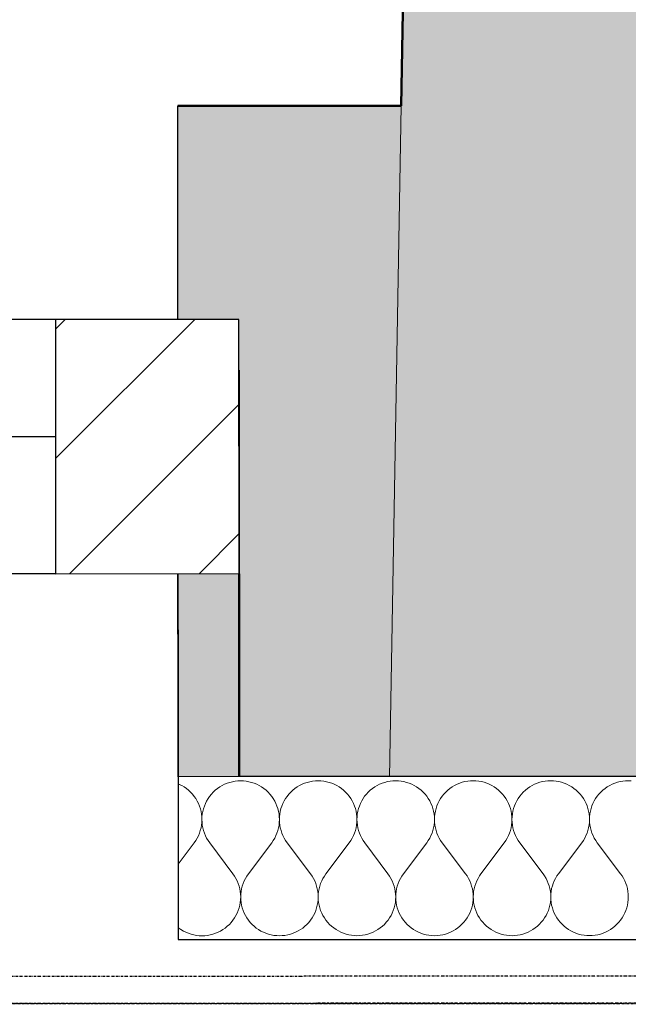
# Model space of a CAD drawing. Header units: millimetres. Extents: x -28017 to 3863, y -4271 to 20239.
# Tile 52 of 105: x -13627 to -13029, y 127 to 1095. Entities that reach past the tile are written whole.
import ezdxf

# ---------------------------------------------------------------- set-up
doc = ezdxf.new("R2010")
doc.units = ezdxf.units.MM
doc.header["$MEASUREMENT"] = 0
doc.linetypes.add('Wipeout_Contour', pattern=[1000, 0, -1000])
doc.linetypes.add('Čerchovaná M', pattern=[4.5, 2.5, -0.85, 0.3, -0.85])
for name, color, linetype in [('5._POHLED ZÁPADNÍ_2_2D prvky - obecné', 7, 'Continuous'), ('5._POHLED ZÁPADNÍ_2_Konstrukce - nenosné', 7, 'Continuous'), ('5._POHLED ZÁPADNÍ_2_Konstrukce - nosné', 7, 'Continuous'), ('5._POHLED ZÁPADNÍ_2_Nové_Konstrukce - nenosné', 7, 'Continuous'), ('5._POHLED ZÁPADNÍ_2_Nové_Konstrukce - nosné', 7, 'Continuous'), ('5._POHLED ZÁPADNÍ_2_Nové_Otvory – Dveře', 7, 'Continuous'), ('5._POHLED ZÁPADNÍ_2_Nové_Výplně – Řezové', 7, 'Continuous'), ('5._POHLED ZÁPADNÍ_2_Výplně – Řezové', 7, 'Continuous')]:
    doc.layers.add(name, color=color, linetype=linetype)

# ---------------------------------------------------------------- blocks, each defined once
blk = doc.blocks.new('*X4', base_point=(-28336.19, -5790.34))
at = {"layer": '5._POHLED ZÁPADNÍ_2_Nové_Výplně – Řezové', "color": 21, "linetype": 'Continuous', "lineweight": 20, "true_color": 0xffaaaa}
for p, q in [((-13469.98, 343.21), (-13471.2, 343.72)), ((-13467.55, 342), (-13469.98, 343.21)), ((-13465.21, 340.61), (-13467.55, 342)), ((-13462.98, 339.06), (-13465.21, 340.61)), ((-13460.86, 337.35), (-13462.98, 339.06)), ((-13432.46, 339.07), (-13434.58, 337.36)), ((-13430.23, 340.62), (-13432.46, 339.07)), ((-13427.89, 342.01), (-13430.23, 340.62)), ((-13425.46, 343.23), (-13427.89, 342.01)), ((-13422.94, 344.27), (-13425.46, 343.23)), ((-13420.36, 345.13), (-13422.94, 344.27)), ((-13417.73, 345.8), (-13420.36, 345.13)), ((-13415.05, 346.29), (-13417.73, 345.8)), ((-13412.35, 346.58), (-13415.05, 346.29)), ((-13409.63, 346.68), (-13412.35, 346.58)), ((-13406.91, 346.58), (-13409.63, 346.68)), ((-13404.2, 346.29), (-13406.91, 346.58)), ((-13401.53, 345.81), (-13404.2, 346.29)), ((-13398.89, 345.14), (-13401.53, 345.81)), ((-13396.31, 344.28), (-13398.89, 345.14)), ((-13393.79, 343.24), (-13396.31, 344.28)), ((-13391.36, 342.02), (-13393.79, 343.24)), ((-13389.02, 340.63), (-13391.36, 342.02)), ((-13386.79, 339.08), (-13389.02, 340.63)), ((-13384.67, 337.37), (-13386.79, 339.08)), ((-13356.27, 339.09), (-13358.39, 337.38)), ((-13354.04, 340.64), (-13356.27, 339.09)), ((-13351.7, 342.03), (-13354.04, 340.64)), ((-13349.27, 343.25), (-13351.7, 342.03)), ((-13346.75, 344.29), (-13349.27, 343.25)), ((-13344.17, 345.15), (-13346.75, 344.29)), ((-13341.54, 345.83), (-13344.17, 345.15)), ((-13338.86, 346.31), (-13341.54, 345.83)), ((-13336.15, 346.6), (-13338.86, 346.31)), ((-13333.44, 346.7), (-13336.15, 346.6)), ((-13330.72, 346.6), (-13333.44, 346.7)), ((-13328.01, 346.31), (-13330.72, 346.6)), ((-13325.33, 345.83), (-13328.01, 346.31)), ((-13322.7, 345.16), (-13325.33, 345.83)), ((-13320.12, 344.3), (-13322.7, 345.16)), ((-13317.6, 343.26), (-13320.12, 344.3)), ((-13315.17, 342.04), (-13317.6, 343.26)), ((-13312.83, 340.65), (-13315.17, 342.04)), ((-13310.6, 339.1), (-13312.83, 340.65)), ((-13308.48, 337.39), (-13310.6, 339.1)), ((-13280.08, 339.11), (-13282.2, 337.4)), ((-13277.85, 340.66), (-13280.08, 339.11)), ((-13275.51, 342.05), (-13277.85, 340.66)), ((-13273.08, 343.27), (-13275.51, 342.05)), ((-13270.56, 344.31), (-13273.08, 343.27)), ((-13267.98, 345.17), (-13270.56, 344.31)), ((-13265.35, 345.85), (-13267.98, 345.17)), ((-13262.67, 346.33), (-13265.35, 345.85)), ((-13259.96, 346.62), (-13262.67, 346.33)), ((-13257.25, 346.72), (-13259.96, 346.62)), ((-13254.53, 346.63), (-13257.25, 346.72)), ((-13251.82, 346.34), (-13254.53, 346.63)), ((-13249.14, 345.85), (-13251.82, 346.34)), ((-13246.51, 345.18), (-13249.14, 345.85)), ((-13243.93, 344.32), (-13246.51, 345.18)), ((-13241.41, 343.28), (-13243.93, 344.32)), ((-13238.98, 342.06), (-13241.41, 343.28)), ((-13236.64, 340.68), (-13238.98, 342.06)), ((-13234.41, 339.12), (-13236.64, 340.68)), ((-13232.29, 337.42), (-13234.41, 339.12)), ((-13203.89, 339.13), (-13206.01, 337.42)), ((-13201.66, 340.69), (-13203.89, 339.13)), ((-13199.32, 342.08), (-13201.66, 340.69)), ((-13196.89, 343.29), (-13199.32, 342.08)), ((-13194.37, 344.34), (-13196.89, 343.29)), ((-13191.79, 345.2), (-13194.37, 344.34)), ((-13189.16, 345.87), (-13191.79, 345.2)), ((-13186.48, 346.35), (-13189.16, 345.87)), ((-13183.77, 346.65), (-13186.48, 346.35)), ((-13181.06, 346.74), (-13183.77, 346.65)), ((-13178.34, 346.65), (-13181.06, 346.74)), ((-13175.63, 346.36), (-13178.34, 346.65)), ((-13172.95, 345.88), (-13175.63, 346.36)), ((-13170.32, 345.2), (-13172.95, 345.88)), ((-13167.74, 344.34), (-13170.32, 345.2)), ((-13165.22, 343.3), (-13167.74, 344.34)), ((-13162.79, 342.09), (-13165.22, 343.3)), ((-13160.45, 340.7), (-13162.79, 342.09)), ((-13158.22, 339.15), (-13160.45, 340.7)), ((-13156.1, 337.44), (-13158.22, 339.15)), ((-13127.7, 339.16), (-13129.82, 337.45)), ((-13125.47, 340.71), (-13127.7, 339.16)), ((-13123.13, 342.1), (-13125.47, 340.71)), ((-13120.69, 343.32), (-13123.13, 342.1)), ((-13118.18, 344.36), (-13120.69, 343.32)), ((-13115.6, 345.22), (-13118.18, 344.36)), ((-13112.97, 345.89), (-13115.6, 345.22)), ((-13110.29, 346.38), (-13112.97, 345.89)), ((-13107.58, 346.67), (-13110.29, 346.38)), ((-13104.86, 346.77), (-13107.58, 346.67)), ((-13102.15, 346.67), (-13104.86, 346.77)), ((-13099.44, 346.38), (-13102.15, 346.67)), ((-13096.76, 345.9), (-13099.44, 346.38)), ((-13094.13, 345.23), (-13096.76, 345.9)), ((-13091.55, 344.37), (-13094.13, 345.23)), ((-13089.03, 343.33), (-13091.55, 344.37)), ((-13086.6, 342.11), (-13089.03, 343.33)), ((-13084.26, 340.72), (-13086.6, 342.11)), ((-13082.02, 339.17), (-13084.26, 340.72)), ((-13079.91, 337.46), (-13082.02, 339.17)), ((-13051.51, 339.18), (-13053.63, 337.47)), ((-13049.28, 340.73), (-13051.51, 339.18)), ((-13046.94, 342.12), (-13049.28, 340.73)), ((-13044.5, 343.34), (-13046.94, 342.12)), ((-13041.99, 344.38), (-13044.5, 343.34)), ((-13039.41, 345.24), (-13041.99, 344.38)), ((-13036.77, 345.92), (-13039.41, 345.24)), ((-13034.1, 346.4), (-13036.77, 345.92)), ((-13031.39, 346.69), (-13034.1, 346.4)), ((-13028.67, 346.79), (-13031.39, 346.69)), ((-13025.96, 346.69), (-13028.67, 346.79)), ((-13458.87, 335.5), (-13460.86, 337.35)), ((-13457.01, 333.5), (-13458.87, 335.5)), ((-13455.31, 331.39), (-13457.01, 333.5)), ((-13453.76, 329.15), (-13455.31, 331.39)), ((-13440.13, 331.39), (-13441.68, 329.15)), ((-13438.42, 333.51), (-13440.13, 331.39)), ((-13436.57, 335.5), (-13438.42, 333.51)), ((-13434.58, 337.36), (-13436.57, 335.5)), ((-13382.68, 335.52), (-13384.67, 337.37)), ((-13380.82, 333.53), (-13382.68, 335.52)), ((-13379.12, 331.41), (-13380.82, 333.53)), ((-13377.57, 329.17), (-13379.12, 331.41)), ((-13363.94, 331.41), (-13365.49, 329.18)), ((-13362.23, 333.53), (-13363.94, 331.41)), ((-13360.38, 335.52), (-13362.23, 333.53)), ((-13358.39, 337.38), (-13360.38, 335.52)), ((-13306.49, 335.54), (-13308.48, 337.39)), ((-13304.63, 333.55), (-13306.49, 335.54)), ((-13302.93, 331.43), (-13304.63, 333.55)), ((-13301.37, 329.2), (-13302.93, 331.43)), ((-13287.75, 331.44), (-13289.3, 329.2)), ((-13286.04, 333.55), (-13287.75, 331.44)), ((-13284.19, 335.55), (-13286.04, 333.55)), ((-13282.2, 337.4), (-13284.19, 335.55)), ((-13230.3, 335.56), (-13232.29, 337.42)), ((-13228.44, 333.57), (-13230.3, 335.56)), ((-13226.74, 331.45), (-13228.44, 333.57)), ((-13225.18, 329.22), (-13226.74, 331.45)), ((-13211.56, 331.46), (-13213.11, 329.22)), ((-13209.85, 333.58), (-13211.56, 331.46)), ((-13208, 335.57), (-13209.85, 333.58)), ((-13206.01, 337.42), (-13208, 335.57)), ((-13154.11, 335.59), (-13156.1, 337.44)), ((-13152.25, 333.59), (-13154.11, 335.59)), ((-13150.55, 331.48), (-13152.25, 333.59)), ((-13148.99, 329.24), (-13150.55, 331.48)), ((-13135.37, 331.48), (-13136.92, 329.24)), ((-13133.66, 333.6), (-13135.37, 331.48)), ((-13131.81, 335.59), (-13133.66, 333.6)), ((-13129.82, 337.45), (-13131.81, 335.59)), ((-13077.92, 335.61), (-13079.91, 337.46)), ((-13076.06, 333.62), (-13077.92, 335.61)), ((-13074.35, 331.5), (-13076.06, 333.62)), ((-13072.8, 329.26), (-13074.35, 331.5)), ((-13059.18, 331.5), (-13060.73, 329.27)), ((-13057.47, 333.62), (-13059.18, 331.5)), ((-13055.62, 335.61), (-13057.47, 333.62)), ((-13053.63, 337.47), (-13055.62, 335.61)), ((-13452.37, 326.81), (-13453.76, 329.15)), ((-13451.15, 324.38), (-13452.37, 326.81)), ((-13450.11, 321.86), (-13451.15, 324.38)), ((-13449.25, 319.28), (-13450.11, 321.86)), ((-13445.32, 321.87), (-13446.18, 319.28)), ((-13444.28, 324.38), (-13445.32, 321.87)), ((-13443.06, 326.81), (-13444.28, 324.38)), ((-13441.68, 329.15), (-13443.06, 326.81)), ((-13376.18, 326.83), (-13377.57, 329.17)), ((-13374.96, 324.4), (-13376.18, 326.83)), ((-13373.92, 321.89), (-13374.96, 324.4)), ((-13373.06, 319.31), (-13373.92, 321.89)), ((-13369.13, 321.89), (-13369.99, 319.31)), ((-13368.09, 324.4), (-13369.13, 321.89)), ((-13366.87, 326.84), (-13368.09, 324.4)), ((-13365.49, 329.18), (-13366.87, 326.84)), ((-13299.99, 326.86), (-13301.37, 329.2)), ((-13298.77, 324.42), (-13299.99, 326.86)), ((-13297.73, 321.91), (-13298.77, 324.42)), ((-13296.87, 319.33), (-13297.73, 321.91)), ((-13292.94, 321.91), (-13293.8, 319.33)), ((-13291.9, 324.43), (-13292.94, 321.91)), ((-13290.68, 326.86), (-13291.9, 324.43)), ((-13289.3, 329.2), (-13290.68, 326.86)), ((-13223.8, 326.88), (-13225.18, 329.22)), ((-13222.58, 324.45), (-13223.8, 326.88)), ((-13221.54, 321.93), (-13222.58, 324.45)), ((-13220.68, 319.35), (-13221.54, 321.93)), ((-13216.75, 321.93), (-13217.6, 319.35)), ((-13215.71, 324.45), (-13216.75, 321.93)), ((-13214.49, 326.88), (-13215.71, 324.45)), ((-13213.11, 329.22), (-13214.49, 326.88)), ((-13147.61, 326.9), (-13148.99, 329.24)), ((-13146.39, 324.47), (-13147.61, 326.9)), ((-13145.35, 321.95), (-13146.39, 324.47)), ((-13144.49, 319.37), (-13145.35, 321.95)), ((-13140.56, 321.96), (-13141.41, 319.37)), ((-13139.52, 324.47), (-13140.56, 321.96)), ((-13138.3, 326.9), (-13139.52, 324.47)), ((-13136.92, 329.24), (-13138.3, 326.9)), ((-13071.42, 326.92), (-13072.8, 329.26)), ((-13070.2, 324.49), (-13071.42, 326.92)), ((-13069.16, 321.98), (-13070.2, 324.49)), ((-13068.3, 319.4), (-13069.16, 321.98)), ((-13064.37, 321.98), (-13065.22, 319.4)), ((-13063.33, 324.49), (-13064.37, 321.98)), ((-13062.11, 326.93), (-13063.33, 324.49)), ((-13060.73, 329.27), (-13062.11, 326.93)), ((-13448.58, 316.65), (-13449.25, 319.28)), ((-13448.1, 313.97), (-13448.58, 316.65)), ((-13447.81, 311.26), (-13448.1, 313.97)), ((-13447.71, 308.55), (-13447.81, 311.26)), ((-13447.62, 311.26), (-13447.71, 308.55)), ((-13447.33, 313.97), (-13447.62, 311.26)), ((-13446.85, 316.65), (-13447.33, 313.97)), ((-13446.18, 319.28), (-13446.85, 316.65)), ((-13372.39, 316.67), (-13373.06, 319.31)), ((-13371.91, 313.99), (-13372.39, 316.67)), ((-13371.62, 311.29), (-13371.91, 313.99)), ((-13371.52, 308.57), (-13371.62, 311.29)), ((-13371.43, 311.29), (-13371.52, 308.57)), ((-13371.14, 313.99), (-13371.43, 311.29)), ((-13370.66, 316.67), (-13371.14, 313.99)), ((-13369.99, 319.31), (-13370.66, 316.67)), ((-13296.2, 316.69), (-13296.87, 319.33)), ((-13295.72, 314.01), (-13296.2, 316.69)), ((-13295.43, 311.31), (-13295.72, 314.01)), ((-13295.33, 308.59), (-13295.43, 311.31)), ((-13295.23, 311.31), (-13295.33, 308.59)), ((-13294.95, 314.01), (-13295.23, 311.31)), ((-13294.47, 316.69), (-13294.95, 314.01)), ((-13293.8, 319.33), (-13294.47, 316.69)), ((-13220.01, 316.71), (-13220.68, 319.35)), ((-13219.53, 314.04), (-13220.01, 316.71)), ((-13219.24, 311.33), (-13219.53, 314.04)), ((-13219.14, 308.61), (-13219.24, 311.33)), ((-13219.04, 311.33), (-13219.14, 308.61)), ((-13218.76, 314.04), (-13219.04, 311.33)), ((-13218.28, 316.72), (-13218.76, 314.04)), ((-13217.6, 319.35), (-13218.28, 316.72)), ((-13143.82, 316.74), (-13144.49, 319.37)), ((-13143.33, 314.06), (-13143.82, 316.74)), ((-13143.04, 311.35), (-13143.33, 314.06)), ((-13142.95, 308.64), (-13143.04, 311.35)), ((-13142.85, 311.35), (-13142.95, 308.64)), ((-13142.57, 314.06), (-13142.85, 311.35)), ((-13142.08, 316.74), (-13142.57, 314.06)), ((-13141.41, 319.37), (-13142.08, 316.74)), ((-13067.63, 316.76), (-13068.3, 319.4)), ((-13067.14, 314.08), (-13067.63, 316.76)), ((-13066.85, 311.38), (-13067.14, 314.08)), ((-13066.76, 308.66), (-13066.85, 311.38)), ((-13066.66, 311.38), (-13066.76, 308.66)), ((-13066.38, 314.08), (-13066.66, 311.38)), ((-13065.89, 316.76), (-13066.38, 314.08)), ((-13065.22, 319.4), (-13065.89, 316.76)), ((-13449.26, 297.81), (-13448.58, 300.45)), ((-13448.58, 300.45), (-13448.1, 303.12)), ((-13448.1, 303.12), (-13447.81, 305.83)), ((-13447.81, 305.83), (-13447.71, 308.55)), ((-13447.71, 308.55), (-13447.61, 305.83)), ((-13447.61, 305.83), (-13447.32, 303.12)), ((-13447.32, 303.12), (-13446.83, 300.45)), ((-13446.83, 300.45), (-13446.16, 297.81)), ((-13373.07, 297.83), (-13372.39, 300.47)), ((-13372.39, 300.47), (-13371.91, 303.14)), ((-13371.91, 303.14), (-13371.62, 305.85)), ((-13371.62, 305.85), (-13371.52, 308.57)), ((-13371.52, 308.57), (-13371.42, 305.85)), ((-13371.42, 305.85), (-13371.13, 303.15)), ((-13371.13, 303.15), (-13370.64, 300.47)), ((-13370.64, 300.47), (-13369.97, 297.83)), ((-13296.88, 297.85), (-13296.2, 300.49)), ((-13296.2, 300.49), (-13295.72, 303.17)), ((-13295.72, 303.17), (-13295.43, 305.87)), ((-13295.43, 305.87), (-13295.33, 308.59)), ((-13295.33, 308.59), (-13295.23, 305.87)), ((-13295.23, 305.87), (-13294.94, 303.17)), ((-13294.94, 303.17), (-13294.45, 300.49)), ((-13294.45, 300.49), (-13293.78, 297.86)), ((-13220.69, 297.88), (-13220.01, 300.51)), ((-13220.01, 300.51), (-13219.53, 303.19)), ((-13219.53, 303.19), (-13219.24, 305.89)), ((-13219.24, 305.89), (-13219.14, 308.61)), ((-13219.14, 308.61), (-13219.04, 305.89)), ((-13219.04, 305.89), (-13218.75, 303.19)), ((-13218.75, 303.19), (-13218.26, 300.51)), ((-13218.26, 300.51), (-13217.58, 297.88)), ((-13144.5, 297.9), (-13143.82, 300.53)), ((-13143.82, 300.53), (-13143.34, 303.21)), ((-13143.34, 303.21), (-13143.05, 305.92)), ((-13143.05, 305.92), (-13142.95, 308.64)), ((-13142.95, 308.64), (-13142.85, 305.92)), ((-13142.85, 305.92), (-13142.56, 303.21)), ((-13142.56, 303.21), (-13142.07, 300.54)), ((-13142.07, 300.54), (-13141.39, 297.9)), ((-13068.31, 297.92), (-13067.63, 300.56)), ((-13067.63, 300.56), (-13067.15, 303.23)), ((-13067.15, 303.23), (-13066.86, 305.94)), ((-13066.86, 305.94), (-13066.76, 308.66)), ((-13066.76, 308.66), (-13066.66, 305.94)), ((-13066.66, 305.94), (-13066.36, 303.23)), ((-13066.36, 303.23), (-13065.88, 300.56)), ((-13065.88, 300.56), (-13065.2, 297.92)), ((-13452.38, 290.28), (-13451.16, 292.72)), ((-13451.16, 292.72), (-13450.12, 295.23)), ((-13450.12, 295.23), (-13449.26, 297.81)), ((-13446.16, 297.81), (-13445.29, 295.23)), ((-13445.29, 295.23), (-13444.25, 292.72)), ((-13444.25, 292.72), (-13443.03, 290.29)), ((-13376.19, 290.31), (-13374.97, 292.74)), ((-13374.97, 292.74), (-13373.93, 295.25)), ((-13373.93, 295.25), (-13373.07, 297.83)), ((-13369.97, 297.83), (-13369.1, 295.25)), ((-13369.1, 295.25), (-13368.06, 292.74)), ((-13368.06, 292.74), (-13366.84, 290.31)), ((-13300, 290.33), (-13298.78, 292.76)), ((-13298.78, 292.76), (-13297.74, 295.27)), ((-13297.74, 295.27), (-13296.88, 297.85)), ((-13293.78, 297.86), (-13292.91, 295.27)), ((-13292.91, 295.27), (-13291.87, 292.76)), ((-13291.87, 292.76), (-13290.65, 290.33)), ((-13223.81, 290.35), (-13222.59, 292.78)), ((-13222.59, 292.78), (-13221.55, 295.3)), ((-13221.55, 295.3), (-13220.69, 297.88)), ((-13217.58, 297.88), (-13216.72, 295.3)), ((-13216.72, 295.3), (-13215.68, 292.79)), ((-13215.68, 292.79), (-13214.46, 290.35)), ((-13147.62, 290.37), (-13146.4, 292.81)), ((-13146.4, 292.81), (-13145.36, 295.32)), ((-13145.36, 295.32), (-13144.5, 297.9)), ((-13141.39, 297.9), (-13140.53, 295.32)), ((-13140.53, 295.32), (-13139.49, 292.81)), ((-13139.49, 292.81), (-13138.27, 290.38)), ((-13071.43, 290.4), (-13070.21, 292.83)), ((-13070.21, 292.83), (-13069.17, 295.34)), ((-13069.17, 295.34), (-13068.31, 297.92)), ((-13065.2, 297.92), (-13064.34, 295.34)), ((-13064.34, 295.34), (-13063.3, 292.83)), ((-13063.3, 292.83), (-13062.08, 290.4)), ((-13471.17, 264.57), (-13455.32, 285.71)), ((-13455.32, 285.71), (-13453.77, 287.94)), ((-13453.77, 287.94), (-13452.38, 290.28)), ((-13443.03, 290.29), (-13441.64, 287.95)), ((-13441.64, 287.95), (-13440.08, 285.72)), ((-13417.22, 255.25), (-13440.08, 285.72)), ((-13401.98, 255.25), (-13379.13, 285.73)), ((-13379.13, 285.73), (-13377.58, 287.97)), ((-13377.58, 287.97), (-13376.19, 290.31)), ((-13366.84, 290.31), (-13365.45, 287.97)), ((-13365.45, 287.97), (-13363.89, 285.74)), ((-13341.03, 255.27), (-13363.89, 285.74)), ((-13325.79, 255.27), (-13302.94, 285.76)), ((-13302.94, 285.76), (-13301.39, 287.99)), ((-13301.39, 287.99), (-13300, 290.33)), ((-13290.65, 290.33), (-13289.26, 287.99)), ((-13289.26, 287.99), (-13287.7, 285.76)), ((-13264.84, 255.29), (-13287.7, 285.76)), ((-13249.6, 255.3), (-13226.75, 285.78)), ((-13226.75, 285.78), (-13225.2, 288.01)), ((-13225.2, 288.01), (-13223.81, 290.35)), ((-13214.46, 290.35), (-13213.07, 288.02)), ((-13213.07, 288.02), (-13211.51, 285.78)), ((-13188.65, 255.31), (-13211.51, 285.78)), ((-13173.41, 255.32), (-13150.56, 285.8)), ((-13150.56, 285.8), (-13149.01, 288.03)), ((-13149.01, 288.03), (-13147.62, 290.37)), ((-13138.27, 290.38), (-13136.88, 288.04)), ((-13136.88, 288.04), (-13135.32, 285.81)), ((-13112.46, 255.34), (-13135.32, 285.81)), ((-13097.22, 255.34), (-13074.37, 285.82)), ((-13074.37, 285.82), (-13072.82, 288.06)), ((-13072.82, 288.06), (-13071.43, 290.4)), ((-13062.08, 290.4), (-13060.69, 288.06)), ((-13060.69, 288.06), (-13059.13, 285.83)), ((-13036.27, 255.36), (-13059.13, 285.83)), ((-13415.66, 253.01), (-13417.22, 255.25)), ((-13414.27, 250.68), (-13415.66, 253.01)), ((-13403.53, 253.02), (-13404.92, 250.68)), ((-13401.98, 255.25), (-13403.53, 253.02)), ((-13339.47, 253.04), (-13341.03, 255.27)), ((-13338.08, 250.7), (-13339.47, 253.04)), ((-13327.34, 253.04), (-13328.73, 250.7)), ((-13325.79, 255.27), (-13327.34, 253.04)), ((-13263.28, 253.06), (-13264.84, 255.29)), ((-13261.89, 250.72), (-13263.28, 253.06)), ((-13251.15, 253.06), (-13252.54, 250.72)), ((-13249.6, 255.3), (-13251.15, 253.06)), ((-13187.09, 253.08), (-13188.65, 255.31)), ((-13185.7, 250.74), (-13187.09, 253.08)), ((-13174.96, 253.08), (-13176.35, 250.75)), ((-13173.41, 255.32), (-13174.96, 253.08)), ((-13110.9, 253.1), (-13112.46, 255.34)), ((-13109.51, 250.76), (-13110.9, 253.1)), ((-13098.77, 253.11), (-13100.16, 250.77)), ((-13097.22, 255.34), (-13098.77, 253.11)), ((-13034.71, 253.13), (-13036.27, 255.36)), ((-13033.32, 250.79), (-13034.71, 253.13)), ((-13413.05, 248.24), (-13414.27, 250.68)), ((-13412.01, 245.73), (-13413.05, 248.24)), ((-13411.15, 243.15), (-13412.01, 245.73)), ((-13410.47, 240.52), (-13411.15, 243.15)), ((-13408.04, 243.15), (-13408.72, 240.52)), ((-13407.18, 245.73), (-13408.04, 243.15)), ((-13406.14, 248.25), (-13407.18, 245.73)), ((-13404.92, 250.68), (-13406.14, 248.25)), ((-13336.86, 248.27), (-13338.08, 250.7)), ((-13335.82, 245.75), (-13336.86, 248.27)), ((-13334.96, 243.17), (-13335.82, 245.75)), ((-13334.28, 240.54), (-13334.96, 243.17)), ((-13331.85, 243.17), (-13332.53, 240.54)), ((-13330.99, 245.76), (-13331.85, 243.17)), ((-13329.95, 248.27), (-13330.99, 245.76)), ((-13328.73, 250.7), (-13329.95, 248.27)), ((-13260.67, 248.29), (-13261.89, 250.72)), ((-13259.63, 245.78), (-13260.67, 248.29)), ((-13258.77, 243.2), (-13259.63, 245.78)), ((-13258.09, 240.56), (-13258.77, 243.2)), ((-13255.66, 243.2), (-13256.34, 240.56)), ((-13254.8, 245.78), (-13255.66, 243.2)), ((-13253.76, 248.29), (-13254.8, 245.78)), ((-13252.54, 250.72), (-13253.76, 248.29)), ((-13184.48, 248.31), (-13185.7, 250.74)), ((-13183.44, 245.8), (-13184.48, 248.31)), ((-13182.58, 243.22), (-13183.44, 245.8)), ((-13181.9, 240.58), (-13182.58, 243.22)), ((-13179.47, 243.22), (-13180.15, 240.58)), ((-13178.61, 245.8), (-13179.47, 243.22)), ((-13177.57, 248.31), (-13178.61, 245.8)), ((-13176.35, 250.75), (-13177.57, 248.31)), ((-13108.29, 248.33), (-13109.51, 250.76)), ((-13107.25, 245.82), (-13108.29, 248.33)), ((-13106.39, 243.24), (-13107.25, 245.82)), ((-13105.71, 240.61), (-13106.39, 243.24)), ((-13103.28, 243.24), (-13103.96, 240.61)), ((-13102.42, 245.82), (-13103.28, 243.24)), ((-13101.38, 248.34), (-13102.42, 245.82)), ((-13100.16, 250.77), (-13101.38, 248.34)), ((-13032.1, 248.36), (-13033.32, 250.79)), ((-13031.06, 245.84), (-13032.1, 248.36)), ((-13030.19, 243.26), (-13031.06, 245.84)), ((-13029.52, 240.63), (-13030.19, 243.26)), ((-13409.99, 237.84), (-13410.47, 240.52)), ((-13409.69, 235.13), (-13409.99, 237.84)), ((-13409.59, 232.42), (-13409.69, 235.13)), ((-13409.49, 235.13), (-13409.59, 232.42)), ((-13409.2, 237.84), (-13409.49, 235.13)), ((-13408.72, 240.52), (-13409.2, 237.84)), ((-13333.8, 237.86), (-13334.28, 240.54)), ((-13333.5, 235.16), (-13333.8, 237.86)), ((-13333.4, 232.44), (-13333.5, 235.16)), ((-13333.5, 229.72), (-13333.4, 232.44)), ((-13333.3, 235.16), (-13333.4, 232.44)), ((-13333.4, 232.44), (-13333.31, 229.72)), ((-13333.01, 237.86), (-13333.3, 235.16)), ((-13332.53, 240.54), (-13333.01, 237.86)), ((-13257.61, 237.88), (-13258.09, 240.56)), ((-13257.31, 235.18), (-13257.61, 237.88)), ((-13257.21, 232.46), (-13257.31, 235.18)), ((-13257.31, 229.74), (-13257.21, 232.46)), ((-13257.11, 235.18), (-13257.21, 232.46)), ((-13257.21, 232.46), (-13257.12, 229.74)), ((-13256.82, 237.88), (-13257.11, 235.18)), ((-13256.34, 240.56), (-13256.82, 237.88)), ((-13181.41, 237.91), (-13181.9, 240.58)), ((-13181.12, 235.2), (-13181.41, 237.91)), ((-13181.02, 232.48), (-13181.12, 235.2)), ((-13181.12, 229.76), (-13181.02, 232.48)), ((-13180.92, 235.2), (-13181.02, 232.48)), ((-13181.02, 232.48), (-13180.93, 229.76)), ((-13180.63, 237.91), (-13180.92, 235.2)), ((-13180.15, 240.58), (-13180.63, 237.91)), ((-13105.22, 237.93), (-13105.71, 240.61)), ((-13104.93, 235.22), (-13105.22, 237.93)), ((-13104.83, 232.51), (-13104.93, 235.22)), ((-13104.93, 229.79), (-13104.83, 232.51)), ((-13104.73, 235.22), (-13104.83, 232.51)), ((-13104.83, 232.51), (-13104.73, 229.79)), ((-13104.44, 237.93), (-13104.73, 235.22)), ((-13103.96, 240.61), (-13104.44, 237.93)), ((-13029.03, 237.95), (-13029.52, 240.63)), ((-13028.74, 235.25), (-13029.03, 237.95)), ((-13028.64, 232.53), (-13028.74, 235.25)), ((-13028.74, 229.81), (-13028.64, 232.53)), ((-13411.13, 221.68), (-13410.46, 224.31)), ((-13410.46, 224.31), (-13409.98, 226.99)), ((-13409.98, 226.99), (-13409.69, 229.7)), ((-13409.69, 229.7), (-13409.59, 232.42)), ((-13409.59, 232.42), (-13409.5, 229.7)), ((-13409.5, 229.7), (-13409.21, 226.99)), ((-13409.21, 226.99), (-13408.72, 224.31)), ((-13408.72, 224.31), (-13408.05, 221.68)), ((-13334.94, 221.7), (-13334.27, 224.34)), ((-13334.27, 224.34), (-13333.79, 227.01)), ((-13333.79, 227.01), (-13333.5, 229.72)), ((-13333.31, 229.72), (-13333.02, 227.01)), ((-13333.02, 227.01), (-13332.53, 224.34)), ((-13332.53, 224.34), (-13331.86, 221.7)), ((-13258.75, 221.72), (-13258.08, 224.36)), ((-13258.08, 224.36), (-13257.59, 227.04)), ((-13257.59, 227.04), (-13257.31, 229.74)), ((-13257.12, 229.74), (-13256.83, 227.04)), ((-13256.83, 227.04), (-13256.34, 224.36)), ((-13256.34, 224.36), (-13255.67, 221.72)), ((-13182.56, 221.74), (-13181.89, 224.38)), ((-13181.89, 224.38), (-13181.4, 227.06)), ((-13181.4, 227.06), (-13181.12, 229.76)), ((-13180.93, 229.76), (-13180.64, 227.06)), ((-13180.64, 227.06), (-13180.15, 224.38)), ((-13180.15, 224.38), (-13179.48, 221.75)), ((-13106.37, 221.77), (-13105.69, 224.4)), ((-13105.69, 224.4), (-13105.21, 227.08)), ((-13105.21, 227.08), (-13104.93, 229.79)), ((-13104.73, 229.79), (-13104.44, 227.08)), ((-13104.44, 227.08), (-13103.96, 224.4)), ((-13103.96, 224.4), (-13103.29, 221.77)), ((-13030.17, 221.79), (-13029.5, 224.43)), ((-13029.5, 224.43), (-13029.02, 227.1)), ((-13029.02, 227.1), (-13028.74, 229.81)), ((-13415.63, 211.81), (-13414.24, 214.15)), ((-13414.24, 214.15), (-13413.02, 216.58)), ((-13413.02, 216.58), (-13411.98, 219.1)), ((-13411.98, 219.1), (-13411.13, 221.68)), ((-13408.05, 221.68), (-13407.19, 219.1)), ((-13407.19, 219.1), (-13406.15, 216.58)), ((-13406.15, 216.58), (-13404.94, 214.15)), ((-13404.94, 214.15), (-13403.55, 211.81)), ((-13339.44, 211.83), (-13338.05, 214.17)), ((-13338.05, 214.17), (-13336.83, 216.6)), ((-13336.83, 216.6), (-13335.79, 219.12)), ((-13335.79, 219.12), (-13334.94, 221.7)), ((-13331.86, 221.7), (-13331, 219.12)), ((-13331, 219.12), (-13329.96, 216.61)), ((-13329.96, 216.61), (-13328.75, 214.17)), ((-13328.75, 214.17), (-13327.36, 211.83)), ((-13263.24, 211.85), (-13261.86, 214.19)), ((-13261.86, 214.19), (-13260.64, 216.63)), ((-13260.64, 216.63), (-13259.6, 219.14)), ((-13259.6, 219.14), (-13258.75, 221.72)), ((-13255.67, 221.72), (-13254.81, 219.14)), ((-13254.81, 219.14), (-13253.77, 216.63)), ((-13253.77, 216.63), (-13252.55, 214.19)), ((-13252.55, 214.19), (-13251.17, 211.85)), ((-13187.05, 211.87), (-13185.67, 214.21)), ((-13185.67, 214.21), (-13184.45, 216.65)), ((-13184.45, 216.65), (-13183.41, 219.16)), ((-13183.41, 219.16), (-13182.56, 221.74)), ((-13179.48, 221.75), (-13178.62, 219.16)), ((-13178.62, 219.16), (-13177.58, 216.65)), ((-13177.58, 216.65), (-13176.36, 214.22)), ((-13176.36, 214.22), (-13174.98, 211.88)), ((-13110.86, 211.9), (-13109.48, 214.24)), ((-13109.48, 214.24), (-13108.26, 216.67)), ((-13108.26, 216.67), (-13107.22, 219.18)), ((-13107.22, 219.18), (-13106.37, 221.77)), ((-13103.29, 221.77), (-13102.43, 219.19)), ((-13102.43, 219.19), (-13101.39, 216.67)), ((-13101.39, 216.67), (-13100.17, 214.24)), ((-13100.17, 214.24), (-13098.79, 211.9)), ((-13034.67, 211.92), (-13033.29, 214.26)), ((-13033.29, 214.26), (-13032.07, 216.69)), ((-13032.07, 216.69), (-13031.03, 219.21)), ((-13031.03, 219.21), (-13030.17, 221.79)), ((-13424.84, 201.9), (-13422.72, 203.6)), ((-13422.72, 203.6), (-13420.73, 205.46)), ((-13420.73, 205.46), (-13418.88, 207.45)), ((-13418.88, 207.45), (-13417.18, 209.57)), ((-13417.18, 209.57), (-13415.63, 211.81)), ((-13403.55, 211.81), (-13402, 209.58)), ((-13402, 209.58), (-13400.29, 207.46)), ((-13400.29, 207.46), (-13398.44, 205.47)), ((-13398.44, 205.47), (-13396.44, 203.61)), ((-13396.44, 203.61), (-13394.33, 201.9)), ((-13348.65, 201.92), (-13346.53, 203.63)), ((-13346.53, 203.63), (-13344.54, 205.48)), ((-13344.54, 205.48), (-13342.69, 207.47)), ((-13342.69, 207.47), (-13340.99, 209.59)), ((-13340.99, 209.59), (-13339.44, 211.83)), ((-13327.36, 211.83), (-13325.81, 209.6)), ((-13325.81, 209.6), (-13324.1, 207.48)), ((-13324.1, 207.48), (-13322.25, 205.49)), ((-13322.25, 205.49), (-13320.25, 203.63)), ((-13320.25, 203.63), (-13318.14, 201.93)), ((-13272.46, 201.94), (-13270.34, 203.65)), ((-13270.34, 203.65), (-13268.35, 205.5)), ((-13268.35, 205.5), (-13266.5, 207.5)), ((-13266.5, 207.5), (-13264.79, 209.62)), ((-13264.79, 209.62), (-13263.24, 211.85)), ((-13251.17, 211.85), (-13249.62, 209.62)), ((-13249.62, 209.62), (-13247.91, 207.5)), ((-13247.91, 207.5), (-13246.05, 205.51)), ((-13246.05, 205.51), (-13244.06, 203.66)), ((-13244.06, 203.66), (-13241.95, 201.95)), ((-13196.27, 201.96), (-13194.15, 203.67)), ((-13194.15, 203.67), (-13192.16, 205.53)), ((-13192.16, 205.53), (-13190.31, 207.52)), ((-13190.31, 207.52), (-13188.6, 209.64)), ((-13188.6, 209.64), (-13187.05, 211.87)), ((-13174.98, 211.88), (-13173.42, 209.64)), ((-13173.42, 209.64), (-13171.72, 207.52)), ((-13171.72, 207.52), (-13169.86, 205.53)), ((-13169.86, 205.53), (-13167.87, 203.68)), ((-13167.87, 203.68), (-13165.75, 201.97)), ((-13120.08, 201.99), (-13117.96, 203.69)), ((-13117.96, 203.69), (-13115.97, 205.55)), ((-13115.97, 205.55), (-13114.12, 207.54)), ((-13114.12, 207.54), (-13112.41, 209.66)), ((-13112.41, 209.66), (-13110.86, 211.9)), ((-13098.79, 211.9), (-13097.23, 209.66)), ((-13097.23, 209.66), (-13095.53, 207.55)), ((-13095.53, 207.55), (-13093.67, 205.56)), ((-13093.67, 205.56), (-13091.68, 203.7)), ((-13091.68, 203.7), (-13089.56, 201.99)), ((-13043.89, 202.01), (-13041.77, 203.72)), ((-13041.77, 203.72), (-13039.78, 205.57)), ((-13039.78, 205.57), (-13037.93, 207.56)), ((-13037.93, 207.56), (-13036.22, 209.68)), ((-13036.22, 209.68), (-13034.67, 211.92)), ((-13471.15, 202.4), (-13470.52, 201.88)), ((-13470.52, 201.88), (-13468.28, 200.33)), ((-13468.28, 200.33), (-13465.94, 198.94)), ((-13465.94, 198.94), (-13463.51, 197.73)), ((-13463.51, 197.73), (-13461, 196.68)), ((-13461, 196.68), (-13458.41, 195.83)), ((-13458.41, 195.83), (-13455.78, 195.15)), ((-13455.78, 195.15), (-13453.1, 194.67)), ((-13453.1, 194.67), (-13450.4, 194.38)), ((-13450.4, 194.38), (-13447.68, 194.28)), ((-13447.68, 194.28), (-13444.96, 194.38)), ((-13444.96, 194.38), (-13442.25, 194.67)), ((-13442.25, 194.67), (-13439.58, 195.16)), ((-13439.58, 195.16), (-13436.94, 195.83)), ((-13436.94, 195.83), (-13434.36, 196.69)), ((-13434.36, 196.69), (-13431.85, 197.73)), ((-13431.85, 197.73), (-13429.41, 198.95)), ((-13429.41, 198.95), (-13427.08, 200.34)), ((-13427.08, 200.34), (-13424.84, 201.9)), ((-13394.33, 201.9), (-13392.09, 200.35)), ((-13392.09, 200.35), (-13389.75, 198.97)), ((-13389.75, 198.97), (-13387.32, 197.75)), ((-13387.32, 197.75), (-13384.81, 196.71)), ((-13384.81, 196.71), (-13382.22, 195.85)), ((-13382.22, 195.85), (-13379.59, 195.18)), ((-13379.59, 195.18), (-13376.91, 194.69)), ((-13376.91, 194.69), (-13374.21, 194.4)), ((-13374.21, 194.4), (-13371.49, 194.31)), ((-13371.49, 194.31), (-13368.77, 194.41)), ((-13368.77, 194.41), (-13366.06, 194.7)), ((-13366.06, 194.7), (-13363.39, 195.18)), ((-13363.39, 195.18), (-13360.75, 195.85)), ((-13360.75, 195.85), (-13358.17, 196.71)), ((-13358.17, 196.71), (-13355.66, 197.76)), ((-13355.66, 197.76), (-13353.22, 198.98)), ((-13353.22, 198.98), (-13350.88, 200.37)), ((-13350.88, 200.37), (-13348.65, 201.92)), ((-13318.14, 201.93), (-13315.9, 200.38)), ((-13315.9, 200.38), (-13313.56, 198.99)), ((-13313.56, 198.99), (-13311.13, 197.77)), ((-13311.13, 197.77), (-13308.61, 196.73)), ((-13308.61, 196.73), (-13306.03, 195.87)), ((-13306.03, 195.87), (-13303.4, 195.2)), ((-13303.4, 195.2), (-13300.72, 194.72)), ((-13300.72, 194.72), (-13298.01, 194.43)), ((-13298.01, 194.43), (-13295.3, 194.33)), ((-13295.3, 194.33), (-13292.58, 194.43)), ((-13292.58, 194.43), (-13289.87, 194.72)), ((-13289.87, 194.72), (-13287.2, 195.2)), ((-13287.2, 195.2), (-13284.56, 195.88)), ((-13284.56, 195.88), (-13281.98, 196.74)), ((-13281.98, 196.74), (-13279.47, 197.78)), ((-13279.47, 197.78), (-13277.03, 199)), ((-13277.03, 199), (-13274.69, 200.39)), ((-13274.69, 200.39), (-13272.46, 201.94)), ((-13241.95, 201.95), (-13239.71, 200.4)), ((-13239.71, 200.4), (-13237.37, 199.01)), ((-13237.37, 199.01), (-13234.94, 197.79)), ((-13234.94, 197.79), (-13232.42, 196.75)), ((-13232.42, 196.75), (-13229.84, 195.89)), ((-13229.84, 195.89), (-13227.21, 195.22)), ((-13227.21, 195.22), (-13224.53, 194.74)), ((-13224.53, 194.74), (-13221.82, 194.45)), ((-13221.82, 194.45), (-13219.11, 194.35)), ((-13219.11, 194.35), (-13216.39, 194.45)), ((-13216.39, 194.45), (-13213.68, 194.74)), ((-13213.68, 194.74), (-13211, 195.23)), ((-13211, 195.23), (-13208.37, 195.9)), ((-13208.37, 195.9), (-13205.79, 196.76)), ((-13205.79, 196.76), (-13203.28, 197.8)), ((-13203.28, 197.8), (-13200.84, 199.02)), ((-13200.84, 199.02), (-13198.5, 200.41)), ((-13198.5, 200.41), (-13196.27, 201.96)), ((-13165.75, 201.97), (-13163.52, 200.42)), ((-13163.52, 200.42), (-13161.18, 199.03)), ((-13161.18, 199.03), (-13158.75, 197.82)), ((-13158.75, 197.82), (-13156.23, 196.77)), ((-13156.23, 196.77), (-13153.65, 195.92)), ((-13153.65, 195.92), (-13151.02, 195.24)), ((-13151.02, 195.24), (-13148.34, 194.76)), ((-13148.34, 194.76), (-13145.63, 194.47)), ((-13145.63, 194.47), (-13142.91, 194.37)), ((-13142.91, 194.37), (-13140.2, 194.47)), ((-13140.2, 194.47), (-13137.49, 194.76)), ((-13137.49, 194.76), (-13134.81, 195.25)), ((-13134.81, 195.25), (-13132.18, 195.92)), ((-13132.18, 195.92), (-13129.6, 196.78)), ((-13129.6, 196.78), (-13127.08, 197.82)), ((-13127.08, 197.82), (-13124.65, 199.04)), ((-13124.65, 199.04), (-13122.31, 200.43)), ((-13122.31, 200.43), (-13120.08, 201.99)), ((-13089.56, 201.99), (-13087.33, 200.44)), ((-13087.33, 200.44), (-13084.99, 199.05)), ((-13084.99, 199.05), (-13082.56, 197.84)), ((-13082.56, 197.84), (-13080.04, 196.8)), ((-13080.04, 196.8), (-13077.46, 195.94)), ((-13077.46, 195.94), (-13074.83, 195.27)), ((-13074.83, 195.27), (-13072.15, 194.78)), ((-13072.15, 194.78), (-13069.44, 194.49)), ((-13069.44, 194.49), (-13066.72, 194.4)), ((-13066.72, 194.4), (-13064.01, 194.49)), ((-13064.01, 194.49), (-13061.3, 194.79)), ((-13061.3, 194.79), (-13058.62, 195.27)), ((-13058.62, 195.27), (-13055.99, 195.94)), ((-13055.99, 195.94), (-13053.41, 196.8)), ((-13053.41, 196.8), (-13050.89, 197.85)), ((-13050.89, 197.85), (-13048.46, 199.07)), ((-13048.46, 199.07), (-13046.12, 200.46)), ((-13046.12, 200.46), (-13043.89, 202.01))]:
    blk.add_line(p, q, dxfattribs=at)

msp = doc.modelspace()

# ---------------------------------------------------------------- hatches: boundary and pattern name
at = {"layer": '5._POHLED ZÁPADNÍ_2_Nové_Výplně – Řezové', "linetype": 'Continuous', "lineweight": 0, "true_color": 0xf2b2b2}
msp.add_hatch(color=9, dxfattribs=at).paths.add_polyline_path([(-13411.32, 750.49), (-13471.32, 750.47), (-13471.28, 630.47), (-13471.2, 350.47), (-13411.2, 350.49)])
at = {"layer": '5._POHLED ZÁPADNÍ_2_Výplně – Řezové', "linetype": 'Continuous', "lineweight": 13}
for points in [[(-12794.17, 7636.44), (-13134.23, 7636.34), (-13251.76, 1010.53), (-12911.7, 1010.63)], [(-13471.39, 1010.47), (-13471.35, 865.47), (-13471.32, 750.47), (-13411.32, 750.49), (-13411.2, 350.49), (-12451.51, 350.77), (-12451.71, 1010.77)]]:
    msp.add_hatch(color=254, dxfattribs=at).paths.add_polyline_path(points)

# ---------------------------------------------------------------- linework, layer by layer
at = {"layer": '5._POHLED ZÁPADNÍ_2_2D prvky - obecné', "color": 8, "linetype": 'Continuous', "lineweight": 13}
msp.add_line((-13251.76, 1010.53), (-13263.39, 349.94), dxfattribs=at)
at = {"layer": '5._POHLED ZÁPADNÍ_2_Konstrukce - nosné', "color": 7, "linetype": 'Continuous', "lineweight": 50}
for p, q in [((-13411.32, 750.49), (-13471.32, 750.47)), ((-13411.2, 350.49), (-13411.32, 750.49))]:
    msp.add_line(p, q, dxfattribs=at)
at = {"layer": '5._POHLED ZÁPADNÍ_2_Konstrukce - nosné', "color": 7, "linetype": 'Continuous', "lineweight": 50, "flags": 128}
for points in [[(-13134.23, 7636.34), (-13251.76, 1010.53)], [(-13251.76, 1010.53), (-13471.39, 1010.47)], [(-13411.2, 350.49), (-12451.51, 350.77)]]:
    msp.add_lwpolyline(points, dxfattribs=at)
at = {"layer": '5._POHLED ZÁPADNÍ_2_Nové_Konstrukce - nenosné', "color": 1, "linetype": 'Continuous', "lineweight": 25, "flags": 128}
for points in [[(-13471.35, 865.47), (-13471.39, 1010.47)], [(-13471.32, 750.47), (-13471.35, 865.47)], [(-13471.28, 630.47), (-13471.32, 750.47)], [(-13471.2, 350.47), (-13471.28, 630.47)], [(-13471.2, 350.47), (-13411.2, 350.49)]]:
    msp.add_lwpolyline(points, dxfattribs=at)
at = {"layer": '5._POHLED ZÁPADNÍ_2_Nové_Konstrukce - nosné', "color": 1, "linetype": 'Čerchovaná M', "lineweight": 25}
for p, q in [((-10060.03, 128.79), (-16004.97, 127.04)), ((-10060.03, 128.7), (-16004.97, 126.95))]:
    msp.add_line(p, q, dxfattribs=at)
at = {"layer": '5._POHLED ZÁPADNÍ_2_Nové_Konstrukce - nosné', "color": 1, "linetype": 'Čerchovaná M', "lineweight": 25, "flags": 128}
for points in [[(-10060.04, 155.35), (-16004.97, 153.6)], [(-16004.97, 126.87), (-10060.03, 128.62)]]:
    msp.add_lwpolyline(points, dxfattribs=at)
at = {"layer": '5._POHLED ZÁPADNÍ_2_Nové_Otvory – Dveře', "color": 1, "linetype": 'Continuous', "lineweight": 25}
for q in [(-13471.39, 1010.47), (-13471.2, 350.47)]:
    msp.add_line((-13471.28, 630.47), q, dxfattribs=at)

# ---------------------------------------------------------------- next in the draw order: wipeouts: each hides what was drawn before it
at = {"color": 254, "linetype": 'Wipeout_Contour', "lineweight": 0, "ltscale": 51855.726903}
msp.add_wipeout([(-12450.56, 350.77), (-13471.2, 350.47), (-13471.15, 190.47), (-12450.51, 190.77)], dxfattribs=at).dxf.layer = '5._POHLED ZÁPADNÍ_2_Nové_Výplně – Řezové'

# ---------------------------------------------------------------- next in the draw order: linework, layer by layer
at = {"layer": '5._POHLED ZÁPADNÍ_2_Nové_Konstrukce - nosné', "color": 1, "linetype": 'Continuous', "lineweight": 25}
for q in [(-13471.15, 190.47), (-13471.2, 350.47)]:
    msp.add_line((-13471.28, 640.47), q, dxfattribs=at)
at = {"layer": '5._POHLED ZÁPADNÍ_2_Nové_Konstrukce - nosné', "color": 1, "linetype": 'Continuous', "lineweight": 25, "flags": 128}
for points in [[(-12450.56, 350.77), (-13471.2, 350.47)], [(-13471.15, 190.47), (-12450.51, 190.77)]]:
    msp.add_lwpolyline(points, dxfattribs=at)
at = {"layer": '5._POHLED ZÁPADNÍ_2_Nové_Otvory – Dveře', "color": 1, "linetype": 'Continuous', "lineweight": 25}
for q in [(-13471.2, 350.47), (-13471.15, 190.47)]:
    msp.add_line((-13471.28, 640.47), q, dxfattribs=at)

# ---------------------------------------------------------------- next in the draw order: block references
at = {"layer": '5._POHLED ZÁPADNÍ_2_Konstrukce - nenosné', "color": 9, "linetype": 'Continuous', "lineweight": 13}
msp.add_blockref('*X4', (-28336.19, -5790.34), dxfattribs=at)

# ---------------------------------------------------------------- next in the draw order: wipeouts: each hides what was drawn before it
at = {"color": 254, "linetype": 'Wipeout_Contour', "lineweight": 0, "ltscale": 54074.96835}
msp.add_wipeout([(-13591.32, 800.43), (-13591.24, 550.43), (-13411.24, 550.49), (-13411.32, 800.49)], dxfattribs=at).dxf.layer = '5._POHLED ZÁPADNÍ_2_Nové_Výplně – Řezové'

# ---------------------------------------------------------------- next in the draw order: hatches: boundary and pattern name
at = {"layer": '5._POHLED ZÁPADNÍ_2_Nové_Výplně – Řezové', "linetype": 'Continuous', "lineweight": 20, "true_color": 0xffaaaa}
h = msp.add_hatch(dxfattribs=at)
h.set_pattern_fill('Zdivo___lehčené_tvárnice_79', color=21, style=0, pattern_type=2)
h.set_pattern_definition([(45, (0, 0), (-63.6396, 63.6396), [])])
h.paths.add_polyline_path([(-13591.32, 800.43), (-13591.24, 550.43), (-13411.24, 550.49), (-13411.32, 800.49)])

# ---------------------------------------------------------------- next in the draw order: linework, layer by layer
at = {"layer": '5._POHLED ZÁPADNÍ_2_Nové_Konstrukce - nosné', "color": 1, "linetype": 'Continuous', "lineweight": 25}
for p, q in [((-13591.28, 685.43), (-13591.32, 800.43)), ((-13591.24, 550.43), (-13591.28, 685.43))]:
    msp.add_line(p, q, dxfattribs=at)
at = {"layer": '5._POHLED ZÁPADNÍ_2_Nové_Konstrukce - nosné', "color": 1, "linetype": 'Continuous', "lineweight": 25, "flags": 128}
for points in [[(-13411.32, 800.49), (-13591.32, 800.43)], [(-13411.24, 550.49), (-13411.32, 800.49)], [(-13591.24, 550.43), (-13411.24, 550.49)]]:
    msp.add_lwpolyline(points, dxfattribs=at)
at = {"layer": '5._POHLED ZÁPADNÍ_2_Nové_Otvory – Dveře', "color": 1, "linetype": 'Continuous', "lineweight": 25}
for p, q in [((-13591.32, 800.43), (-14741.32, 800.09)), ((-13591.32, 800.43), (-13666.32, 800.41)), ((-13591.28, 685.43), (-13591.32, 800.43)), ((-13591.28, 685.43), (-13591.32, 800.43)), ((-13591.28, 685.43), (-13591.32, 800.43)), ((-13654.28, 685.41), (-13591.28, 685.43)), ((-13591.24, 550.43), (-13591.28, 685.43)), ((-13591.24, 550.43), (-14741.24, 550.09))]:
    msp.add_line(p, q, dxfattribs=at)

doc.saveas('drawing.dxf')
